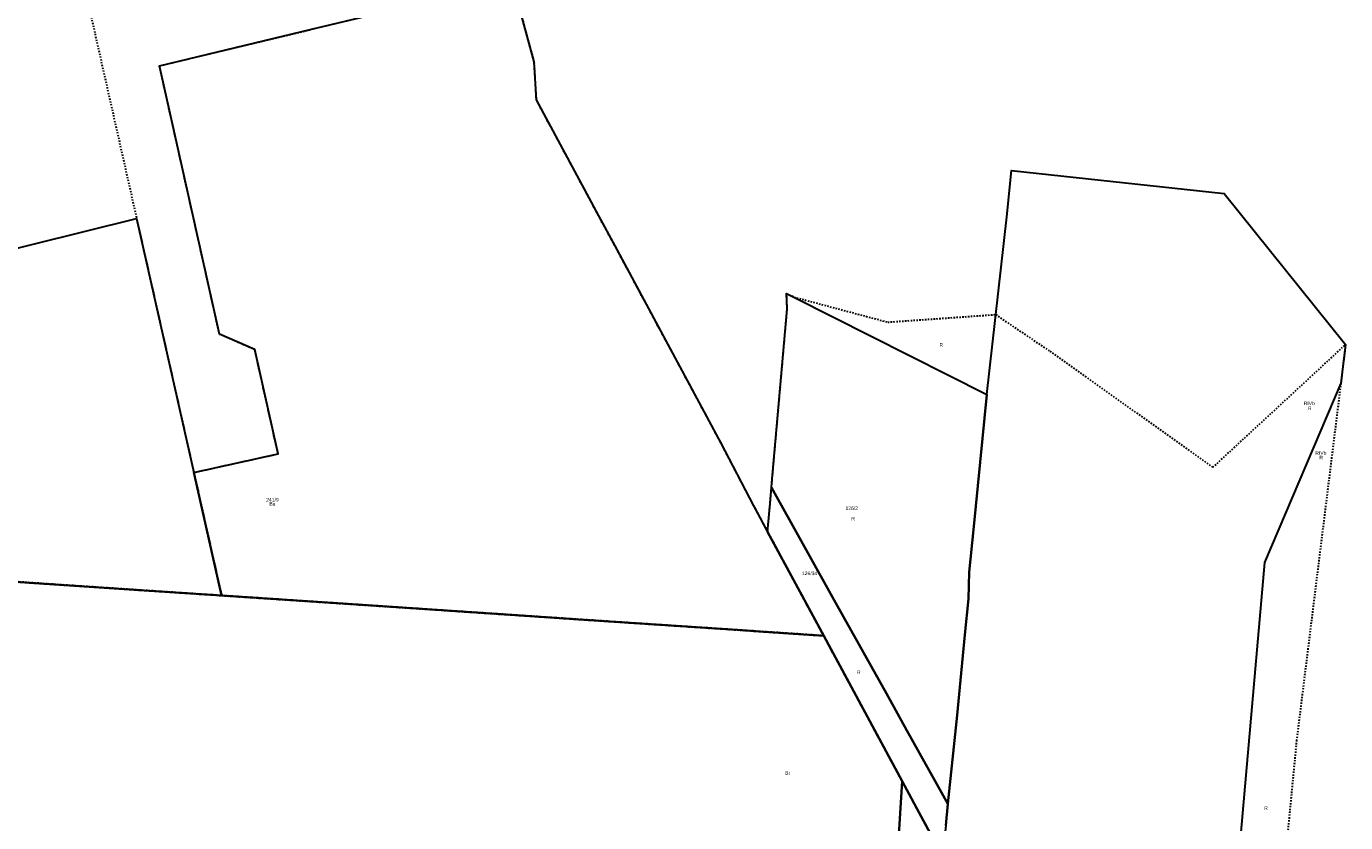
# Model space of a CAD drawing. Header units: metres. Extents: x 6603615 to 6604365, y 5739741 to 5740610.
# Tile 14 of 15: x 6603906 to 6604365, y 5740035 to 5740312. Entities that reach past the tile are written whole.
import ezdxf
from ezdxf.enums import TextEntityAlignment as Align

# ---------------------------------------------------------------- set-up
doc = ezdxf.new("R2010")
doc.units = ezdxf.units.M
doc.linetypes.add('PRZER1-1', pattern=[1, 0.5, -0.5])
doc.layers.add('_działki', color=3, linetype='Continuous', lineweight=40)
for name, color, linetype, lineweight, true_color in [('GESDZI', 7, 'Continuous', 18, 0x008000), ('GESDZI_O', 7, 'Continuous', 18, 0x008000), ('GESKKL_O', 7, 'Continuous', 18, 0x008000), ('GESUZY', 7, 'Continuous', 18, 0x008000), ('GESUZY_O', 7, 'Continuous', 18, 0x008000)]:
    doc.layers.add(name, color=color, linetype=linetype, lineweight=lineweight, true_color=true_color)
doc.layers.get('_działki').off()
doc.styles.add('Arial', font='arial.ttf')

# ---------------------------------------------------------------- blocks, each defined once
blk = doc.blocks.new('A$C8469fa7e')
at = {"layer": 'GESDZI', "color": 3, "linetype": 'Continuous', "lineweight": 30}
for points in [[(6604074.85, 5740330.02), (6604082.97, 5740300.09), (6604083.69, 5740286.91), (6604105.46, 5740246.46), (6604111.08, 5740236.03), (6604148.04, 5740167.37), (6604159.32, 5740145.75), (6604164.29, 5740136.55), (6604183.81, 5740100.36), (6604161.21, 5740101.87), (6604155.41, 5740102.26), (6604096.88, 5740106.16), (6604090.22, 5740106.61), (6604045.72, 5740109.58), (6604018.05, 5740111.43), (6603974.25, 5740114.35), (6603964.59, 5740157.18), (6603993.88, 5740163.67), (6603985.78, 5740199.93), (6603973.49, 5740205.31), (6603952.61, 5740298.67), (6603962.72, 5740301.1), (6604005.58, 5740311.43), (6604052.07, 5740322.61)], [(6604226.28, 5740034.3), (6604227.06, 5740041.86), (6604230.22, 5740072.76), (6604230.69, 5740077.56), (6604232.98, 5740100.72), (6604234.22, 5740113.22), (6604234.51, 5740122.53), (6604235.95, 5740137.25), (6604240.56, 5740184.33), (6604247.61, 5740246.18), (6604249.15, 5740262.32), (6604323.26, 5740254.27), (6604365.49, 5740201.71), (6604363.83, 5740188.27), (6604337.22, 5740125.89), (6604321.34, 5739944.74)], [(6603870.28, 5740121.29), (6603907.39, 5740118.81), (6603945.5, 5740116.26), (6603974.25, 5740114.35), (6604018.05, 5740111.43), (6604045.72, 5740109.58), (6604090.22, 5740106.61), (6604096.88, 5740106.16), (6604155.41, 5740102.26), (6604161.21, 5740101.87), (6604183.81, 5740100.36), (6604211.14, 5740049.68), (6604208.38, 5740004.99)]]:
    blk.add_lwpolyline(points, dxfattribs=at)
for points in [[(6603701.36, 5740122.17), (6603706.32, 5740186.39), (6603944.66, 5740245.6), (6603964.59, 5740157.18), (6603974.25, 5740114.35), (6603945.5, 5740116.26), (6603907.39, 5740118.81), (6603870.28, 5740121.29), (6603812.44, 5740125.15), (6603802.42, 5740125.83), (6603751.71, 5740129.25), (6603733.38, 5740130.47), (6603718.41, 5740131.44), (6603715.21, 5740131.65), (6603705.45, 5740125.02), (6603703.24, 5740124.01), (6603702.62, 5740123.39)], [(6604227.06, 5740041.86), (6604212.81, 5740067.39), (6604205.66, 5740080.21), (6604188.08, 5740111.72), (6604165.65, 5740151.91), (6604165.8, 5740153.63), (6604171.11, 5740214.14), (6604170.91, 5740219.51), (6604173.42, 5740218.25), (6604240.56, 5740184.33), (6604235.95, 5740137.25), (6604234.51, 5740122.53), (6604234.22, 5740113.22), (6604232.98, 5740100.72), (6604230.69, 5740077.56), (6604230.22, 5740072.76)], [(6604225.19, 5740023.63), (6604211.14, 5740049.68), (6604183.81, 5740100.36), (6604164.29, 5740136.55), (6604165.05, 5740145.1), (6604165.65, 5740151.91), (6604188.08, 5740111.72), (6604205.66, 5740080.21), (6604212.81, 5740067.39), (6604227.06, 5740041.86), (6604226.28, 5740034.3)], [(6604205, 5739821.48), (6604196.08, 5739821.95), (6604198.07, 5739851.9), (6604198.87, 5739863.88), (6604199.76, 5739877.24), (6604201.1, 5739896.98), (6604202.44, 5739916.9), (6604203.44, 5739931.58), (6604203.8, 5739936.9), (6604205.14, 5739956.67), (6604205.71, 5739965.06), (6604208.38, 5740004.99), (6604211.14, 5740049.68), (6604225.19, 5740023.63), (6604254.17, 5739970.57), (6604285.94, 5739911.03), (6604306.33, 5739857), (6604297.35, 5739839.72)]]:
    blk.add_lwpolyline(points, close=True, dxfattribs=at)
at = {"layer": 'GESUZY', "color": 3, "linetype": 'PRZER1-1', "lineweight": 30}
for points in [[(6603927.97, 5740319.62), (6603944.66, 5740245.6), (6603964.59, 5740157.18), (6603974.25, 5740114.35), (6603945.5, 5740116.26), (6603907.39, 5740118.81), (6603870.28, 5740121.29), (6603812.44, 5740125.15), (6603802.42, 5740125.83), (6603751.71, 5740129.25), (6603752.5, 5740141.56), (6603703.11, 5740144.81), (6603706.32, 5740186.39), (6603712.47, 5740266.08), (6603715.04, 5740299.44), (6603718.38, 5740342.76)], [(6604074.85, 5740330.02), (6604082.97, 5740300.09), (6604083.69, 5740286.91), (6604105.46, 5740246.46), (6604111.08, 5740236.03), (6604126.99, 5740206.49), (6604148.04, 5740167.37), (6604159.32, 5740145.75), (6604164.29, 5740136.55), (6604183.81, 5740100.36), (6604161.21, 5740101.87), (6604155.41, 5740102.26), (6604096.88, 5740106.16), (6604090.22, 5740106.61), (6604045.72, 5740109.58), (6604018.05, 5740111.43), (6603974.25, 5740114.35), (6603964.59, 5740157.18), (6603993.88, 5740163.67), (6603985.78, 5740199.93), (6603973.49, 5740205.31), (6603952.61, 5740298.67), (6603962.72, 5740301.1), (6604005.58, 5740311.43), (6604052.07, 5740322.61)], [(6604225.19, 5740023.63), (6604211.14, 5740049.68), (6604183.81, 5740100.36), (6604164.29, 5740136.55), (6604165.05, 5740145.1), (6604165.65, 5740151.91), (6604165.8, 5740153.63), (6604171.11, 5740214.14), (6604170.91, 5740219.51), (6604173.42, 5740218.25), (6604206.11, 5740209.51), (6604243.73, 5740212.15), (6604262.55, 5740199.35), (6604319.28, 5740158.99), (6604365.49, 5740201.71), (6604363.83, 5740188.27), (6604348.43, 5740064.03), (6604334.64, 5739921.16)], [(6603870.28, 5740121.29), (6603907.39, 5740118.81), (6603945.5, 5740116.26), (6603974.25, 5740114.35), (6604018.05, 5740111.43), (6604045.72, 5740109.58), (6604090.22, 5740106.61), (6604096.88, 5740106.16), (6604155.41, 5740102.26), (6604161.21, 5740101.87), (6604183.81, 5740100.36), (6604211.14, 5740049.68), (6604225.19, 5740023.63)]]:
    blk.add_lwpolyline(points, dxfattribs=at)
at = {"layer": 'GESDZI_O', "color": 3, "linetype": 'Continuous', "lineweight": 30, "style": 'Arial'}
for s, p in [('241/9', (6603991.92, 5740147.04)), ('126/2', (6604193.58, 5740144.1)), ('126/34', (6604178.92, 5740121.45))]:
    blk.add_text(s, height=1.25, rotation=360, dxfattribs=at).set_placement(p, align=Align.CENTER)
at = {"layer": 'GESKKL_O', "color": 3, "linetype": 'Continuous', "lineweight": 30, "style": 'Arial'}
for p in [(6604352.82, 5740180.62), (6604356.88, 5740163.34)]:
    blk.add_text('RIVb', height=1.25, rotation=360, dxfattribs=at).set_placement(p, align=Align.CENTER)
at = {"layer": 'GESUZY_O', "color": 3, "linetype": 'Continuous', "lineweight": 30, "style": 'Arial'}
for s, p in [('R', (6604224.74, 5740200.94)), ('R', (6604352.99, 5740178.88)), ('R', (6604356.98, 5740161.73)), ('Ba', (6603991.92, 5740145.64)), ('R', (6604194.05, 5740140.46)), ('R', (6604196.02, 5740086.98)), ('Bi', (6604171.21, 5740051.94)), ('R', (6604337.77, 5740039.75))]:
    blk.add_text(s, height=1.25, rotation=360, dxfattribs=at).set_placement(p, align=Align.CENTER)

msp = doc.modelspace()

# ---------------------------------------------------------------- block references
at = {"layer": '_działki', "color": 1}
msp.add_blockref('A$C8469fa7e', (0, 0), dxfattribs=at)

doc.saveas('drawing.dxf')
